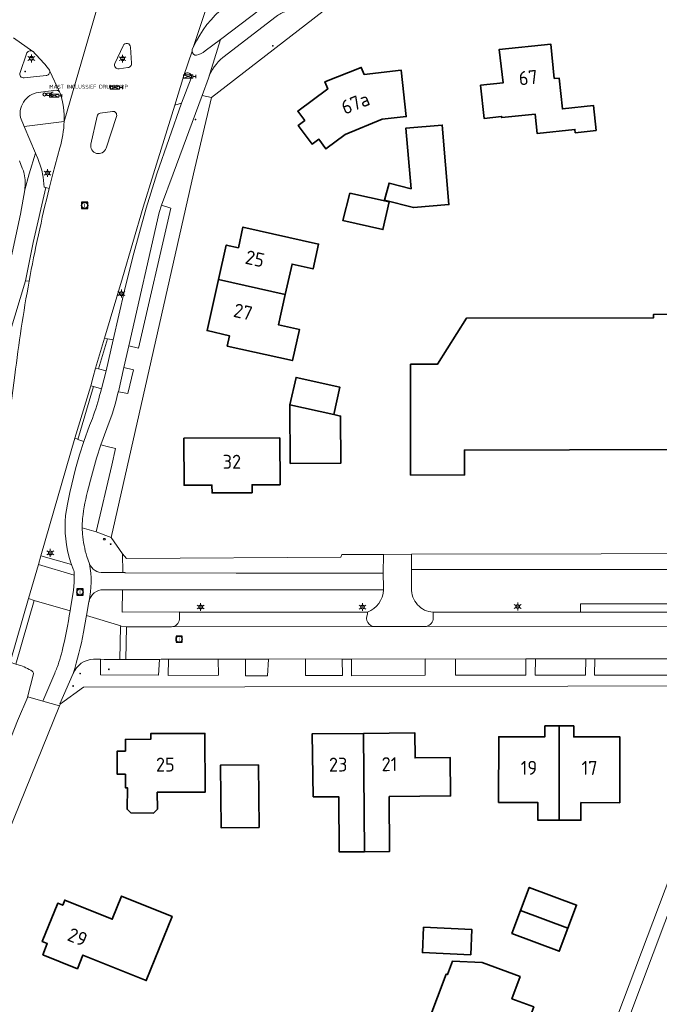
# Model space of a CAD drawing. Header units: metres. Extents: x 140853 to 145288, y 474558 to 480269.
# Tile 234 of 256: x 144012 to 144095, y 478393 to 478520. Entities that reach past the tile are written whole.
import ezdxf
from ezdxf.enums import TextEntityAlignment as Align

# ---------------------------------------------------------------- set-up
doc = ezdxf.new("R2010")
doc.units = ezdxf.units.M
doc.header["$MEASUREMENT"] = 0
for name, color, linetype, lineweight in [('B-WE-GR-GRAS_KRUIDENRIJK-G', 80, 'Continuous', 18), ('B-WE-GR-GROENVOORZIENING-G', 80, 'Continuous', 18), ('B-WE-IE-TERREINAFSCHEIDING_KUNSTMATIG_HEKWERK-G', 20, 'IE-TERREINAFSCHEIDING-KUNSTMATIG', 18), ('B-WE-KL-ET_LS_OV_LICHTMAST-S', 190, 'Continuous', 18), ('B-WE-KL-WATER_BRANDLEIDING_PUT-S', 150, 'Continuous', 18), ('B-WE-OG-BEBOUWING-G', 7, 'Continuous', 35), ('B-WE-OG-BEBOUWING_HUISNUMMER-T18', 10, 'Continuous', 18), ('B-WE-OG-TERREIN_ERF-G', 7, 'Continuous', 18), ('B-WE-RI-GWA_RIOOLPUT-S', 30, 'Continuous', 18), ('B-WE-VH-VERHARDING_ASFALT-G', 252, 'Continuous', 18), ('B-WE-VH-VERHARDING_BEDRIJFSVLOERPLAAT-G', 252, 'Continuous', 18), ('B-WE-VH-VERHARDING_BETONSTRAATSTEEN-G', 252, 'Continuous', 18), ('B-WE-VH-VERHARDING_SIERBESTRATING-G', 252, 'Continuous', 18), ('B-WE-VH-VERHARDING_STRAATBAKSTEEN-G', 252, 'Continuous', 18), ('B-WE-VH-VERHARDING_TEGEL-G', 252, 'Continuous', 18), ('B-WE-VW-VRI-S', 160, 'Continuous', 18), ('B-WE-VW-VRI_DRAAGCONSTRUCTIE_PAAL-S', 160, 'Continuous', 18), ('N-WE-VW-TDI-T18', 1, 'Continuous', 18), ('N-WE-VW-TDI-T25', 7, 'Continuous', 25), ('N-WE-VW-VRI-T18', 1, 'Continuous', 18), ('N-WE-VW-VRI-T25', 7, 'Continuous', 25), ('X-XX-XX-ALGEMEEN-S', 7, 'Continuous', 18)]:
    doc.layers.add(name, color=color, linetype=linetype, lineweight=lineweight)
doc.styles.add('NLCS-ISO', font='txt')
doc.linetypes.add('IE-TERREINAFSCHEIDING-KUNSTMATIG', pattern='A,4,[82,NLCS.shx,S=0.75,R=90,X=0,Y=0],4,-2', length=10)

# ---------------------------------------------------------------- blocks, each defined once
blk = doc.blocks.new('SIE-WEG_AFVALBAK_TYPE_01')
for radius in [0.25, 0.156]:
    blk.add_circle((0, 0), radius)
blk = doc.blocks.new('SVW-TDI_VERKEERSREGELTOESTEL-SO')
at = {"color": 0, "linetype": 'ByBlock'}
for p, q in [((3, 0), (-3, 2)), ((3, 2), (-3, 0)), ((3, 1), (5, 1)), ((5, 2), (5, 0))]:
    blk.add_line(p, q, dxfattribs=at)
at = {"color": 0, "linetype": 'ByBlock', "flags": 128}
blk.add_lwpolyline([(-3, 0), (-3, 2), (3, 2), (3, 0)], close=True, dxfattribs=at)
at = {"layer": 'N-WE-VW-TDI-T18', "linetype": 'ByBlock', "style": 'NLCS-ISO', "flags": 1}
for tag, p in [('OMSCHRIJVING_LEGENDA', (0, -12.22)), ('LEVERANCIER', (0, -8.43)), ('LOCATIE', (0, -16)), ('BPS-CODERING', (0, -19.78)), ('NAAM_SWITCH', (0, -23.57)), ('IP-ADRES_SWITCH', (0, -27.35)), ('POSITIE_X', (0, -31.14)), ('OVERIGE_OPMERKING(EN)_1', (0, -38.71)), ('POSITIE_Y', (0, -34.92)), ('OVERIGE_OPMERKING(EN)_2', (0, -42.49))]:
    blk.add_attdef(tag, p, '', height=1.8, dxfattribs=at)
at = {"layer": 'N-WE-VW-TDI-T25', "linetype": 'ByBlock', "style": 'NLCS-ISO'}
blk.add_attdef('KASTNAAM', text='', height=2.5, dxfattribs=at).set_placement((0, 5.27), align=Align.MIDDLE_CENTER)
at = {"layer": 'N-WE-VW-TDI-T25', "linetype": 'ByBlock', "style": 'NLCS-ISO', "flags": 1}
blk.add_attdef('SOORT_KAST', text='', height=2.5, dxfattribs=at).set_placement((10.25, -3.4), align=Align.MIDDLE_CENTER)
blk = doc.blocks.new('B-SIE-WEG_LICHTMAST-SO')
at = {"ltscale": 0.1}
for p, q in [((-1.1, 0.63), (-2.19, 1.27)), ((0, 1.27), (0, 2.53)), ((1.1, 0.63), (2.19, 1.27)), ((-1.1, -0.63), (-2.19, -1.27)), ((0, -1.27), (0, -2.53)), ((1.1, -0.63), (2.19, -1.27))]:
    blk.add_line(p, q, dxfattribs=at)
at = {"flags": 128}
for points in [[(-1.16, 0.5), (1.16, 0.5)], [(-1.16, -0.5), (1.16, -0.5)]]:
    blk.add_lwpolyline(points, dxfattribs=at)
at = {"ltscale": 0.1}
blk.add_circle((0, 0), 1.27, dxfattribs=at)
at = {"style": 'NLCS-ISO'}
blk.add_attdef('TYPE', text='', height=1.8, dxfattribs=at).set_placement((0, 2.53), align=Align.BOTTOM_CENTER)
blk = doc.blocks.new('SVW-VRI_DRUKKNOPSMAST-SO')
at = {"color": 0, "linetype": 'ByBlock', "flags": 128}
blk.add_lwpolyline([(4.2, 0.75), (1.5, 0.75), (1.5, -0.75), (4.2, -0.75)], dxfattribs=at)
at = {"color": 0, "linetype": 'ByBlock'}
blk.add_circle((0, 0), 1, dxfattribs=at)
blk.add_arc((5.5, 0), 1.5, 90, 270, dxfattribs=at)
at = {"layer": 'N-WE-VW-VRI-T18', "linetype": 'ByBlock', "style": 'NLCS-ISO', "flags": 1}
for tag, p in [('HOOGTE_LICHTMAST', (3.07, -6.69)), ('TYPE_LICHTMAST', (3.07, -14.26)), ('UITLEGGERHOEK', (3.07, -10.48)), ('BOTSVRIENDELIJK', (3.07, -18.05)), ('POSITIE_LICHTMAST', (3.07, -21.83))]:
    blk.add_attdef(tag, p, '', height=1.8, dxfattribs=at)
at = {"layer": 'N-WE-VW-VRI-T25', "linetype": 'ByBlock', "style": 'NLCS-ISO'}
for tag, p in [('MASTNUMMER', (3.07, 7.52)), ('TYPE_SYMBOOL', (3.07, 3.74))]:
    blk.add_attdef(tag, p, '', height=2.5, dxfattribs=at)
blk = doc.blocks.new('SRI-PUT_INSPECTIE-SO')
at = {"lineweight": -3, "flags": 128}
blk.add_lwpolyline([(-2, -2), (2, -2), (2, 2), (-2, 2)], close=True, dxfattribs=at)
at = {"lineweight": -3, "ltscale": 1.5}
blk.add_circle((0, 0), 2, dxfattribs=at)
at = {"ltscale": 0.1, "style": 'NLCS-ISO'}
blk.add_text('I', height=2.5, dxfattribs=at).set_placement((0, -0.01), align=Align.MIDDLE_CENTER)
blk = doc.blocks.new('SIE-WEG_STRAATPOT_BRANDKRAAN-SO')
blk.add_ellipse((0, 0), major_axis=(-0.729, 0), ratio=0.685994)
at = {"style": 'NLCS-ISO'}
blk.add_text('BR', height=0.4, dxfattribs=at).set_placement((-0.3, -0.15))

msp = doc.modelspace()

# ---------------------------------------------------------------- linework, layer by layer
at = {"layer": 'B-WE-GR-GRAS_KRUIDENRIJK-G', "ltscale": 0.2, "flags": 128}
for points in [[(144015.919, 478498.145), (144016.41, 478500), (144017.305, 478503.36), (144017.305, 478503.36, 0.0643415), (144017.847, 478506.746), (144017.847, 478506.746), (144012.682, 478506.137), (144014.145, 478502.683), (144014.443, 478501.979), (144014.443, 478501.979, -0.056726), (144015.081, 478500), (144015.081, 478500, -0.0467288), (144015.258, 478498.31), (144015.258, 478498.31), (144015.495, 478498.251), (144015.919, 478498.145)], [(144013.334, 478486.157), (144012.888, 478486.239), (144002.514, 478452.068), (144001.954, 478450.275), (144001.909, 478449.969), (144001.232, 478446.456), (144005.883, 478448.005), (144006.607, 478447.781), (144007.911, 478453.041), (144008.624, 478455.94), (144009.034, 478457.902), (144009.034, 478457.902, 0.0317366), (144009.786, 478461.867), (144009.786, 478461.867), (144010.401, 478465.812), (144011.508, 478474.075), (144011.508, 478474.075, -0.0160653), (144013.334, 478486.157)], [(144020.412, 478465.522), (144019.639, 478465.781), (144019.599, 478465.797), (144019.228, 478465.943), (144014.862, 478450.779), (144018.823, 478449.626), (144018.685, 478449.99), (144018.685, 478449.99, -0.1025969), (144018.034, 478455.964), (144018.034, 478455.964), (144018.278, 478457.441), (144018.567, 478458.925), (144019.301, 478461.962), (144019.85, 478463.765), (144020.412, 478465.522)], [(144021.967, 478453.849), (144024.021, 478462.439), (144024.492, 478464.621), (144023.565, 478464.821), (144022.602, 478465.066), (144022.045, 478463.364), (144021.248, 478460.502), (144020.997, 478459.529), (144020.997, 478459.529, 0.0347486), (144020.222, 478455.586), (144020.222, 478455.586), (144020.176, 478454.6), (144020.177, 478454.37), (144021.967, 478453.849)], [(144084.481, 478443.491), (144084.479, 478444.568), (144099.772, 478444.573), (144099.771, 478447.648), (144096.42, 478447.638), (144096.414, 478449.003), (144062.665, 478449.002), (144062.678, 478446.578), (144062.678, 478446.578, 0.415443), (144065.456, 478443.495), (144065.456, 478443.495), (144084.481, 478443.491)], [(144025.331, 478443.48), (144032.728, 478443.53), (144032.728, 478443.486), (144056.969, 478443.504), (144056.969, 478443.504, 0.2990912), (144059.041, 478446.375), (144059.041, 478446.375), (144044.792, 478446.373), (144025.399, 478446.38), (144025.331, 478443.48)], [(144008.167, 478426.071), (144004.289, 478416.288), (144005.846, 478414.322), (144011.837, 478429.505), (144013.179, 478432.569), (144013.113, 478432.554), (144013.888, 478435.54), (144013.888, 478435.54, 0.2300612), (144013.746, 478435.897), (144013.746, 478435.897, 0.0509175), (144012.069, 478436.686), (144012.069, 478436.686), (144011.611, 478436.814), (144010.894, 478437.057), (144010.316, 478435.142), (144010.177, 478435.182), (144009.394, 478432.554), (144007.501, 478426.335), (144008.167, 478426.071)]]:
    msp.add_lwpolyline(points, format="xyb", close=True, dxfattribs=at)
for points in [[(144026.198, 478477.84), (144027.454, 478477.519), (144031.616, 478495.59), (144030.395, 478495.97), (144030.098, 478495.02), (144026.198, 478477.84)], [(144025.566, 478475.032), (144024.849, 478471.911), (144026.072, 478471.677), (144026.818, 478474.753), (144025.566, 478475.032)], [(144022.537, 478437.419), (144022.556, 478435.424), (144030.042, 478435.356), (144030.143, 478437.417), (144025.814, 478437.413), (144025.056, 478437.413), (144023.025, 478437.411), (144022.537, 478437.419)], [(144037.736, 478437.437), (144031.31, 478437.44), (144031.291, 478435.335), (144037.754, 478435.369), (144037.736, 478437.437)], [(144041.24, 478437.437), (144041.269, 478435.278), (144044.094, 478435.287), (144044.201, 478437.457), (144041.24, 478437.437)], [(144053.716, 478437.457), (144048.99, 478437.462), (144048.975, 478435.342), (144053.772, 478435.346), (144053.716, 478437.457)], [(144054.918, 478437.458), (144054.939, 478435.277), (144064.427, 478435.37), (144064.403, 478437.472), (144054.918, 478437.458)], [(144077.428, 478437.47), (144068.335, 478437.433), (144068.325, 478435.371), (144077.39, 478435.37), (144077.428, 478437.47)], [(144085.131, 478437.476), (144078.639, 478437.464), (144078.611, 478435.373), (144085.113, 478435.36), (144085.131, 478437.476)], [(144102.49, 478437.459), (144100.491, 478437.464), (144099.323, 478437.475), (144086.288, 478437.476), (144086.27, 478435.354), (144102.458, 478435.362), (144102.49, 478437.459)]]:
    msp.add_lwpolyline(points, close=True, dxfattribs=at)
at = {"layer": 'B-WE-GR-GROENVOORZIENING-G', "ltscale": 0.2, "flags": 128}
msp.add_lwpolyline([(144034.557, 478516.443), (144034.376, 478516.04), (144034.376, 478516.04, 0.0987866), (144034.348, 478515.817), (144034.348, 478515.817, 0.3983951), (144034.919, 478515.301), (144034.919, 478515.301, 0.1142843), (144036.041, 478515.857), (144036.041, 478515.857), (144038.023, 478517.35), (144043.179, 478521.234), (144043.179, 478521.234, 0.1764706), (144044.913, 478523.75), (144044.913, 478523.75, 0.57738), (144044.402, 478524.441), (144044.402, 478524.441, 0.2303953), (144034.557, 478516.443)], format="xyb", close=True, dxfattribs=at)
msp.add_lwpolyline([(144013.969, 478445.019), (144018.619, 478443.674), (144018.683, 478443.991), (144019.04, 478446.317), (144019.131, 478447.307), (144019.162, 478448.277), (144014.527, 478449.627), (144013.254, 478445.246), (144013.969, 478445.019)], close=True, dxfattribs=at)
at = {"layer": 'B-WE-IE-TERREINAFSCHEIDING_KUNSTMATIG_HEKWERK-G', "ltscale": 0.2, "flags": 128}
for points in [[(144062.639, 478450.963), (144111.585, 478451.069), (144117.887, 478451.576), (144133.841, 478451.899)], [(144053.663, 478450.943), (144059.036, 478450.955)], [(144059.036, 478450.955), (144062.639, 478450.963)]]:
    msp.add_lwpolyline(points, dxfattribs=at)
at = {"layer": 'B-WE-OG-BEBOUWING-G', "ltscale": 0.2, "flags": 128}
for points in [[(144081.075, 478512.302), (144080.612, 478516.748), (144073.983, 478516.058), (144074.496, 478511.763), (144071.564, 478511.442), (144072.032, 478507.172), (144074.288, 478507.419), (144074.304, 478507.274), (144078.596, 478507.721), (144078.855, 478505.234), (144083.729, 478505.742), (144083.772, 478505.324), (144086.478, 478505.606), (144086.144, 478508.808), (144082.136, 478508.391), (144081.721, 478512.336), (144081.075, 478512.302)], [(144048.896, 478506.879), (144048.055, 478506.25), (144049.853, 478503.848), (144050.693, 478504.478), (144051.622, 478503.236), (144054.096, 478505.088), (144058.891, 478507.049), (144061.982, 478507.391), (144061.317, 478513.404), (144056.545, 478512.834), (144056.18, 478513.75), (144051.501, 478511.885), (144051.864, 478510.974), (144047.997, 478508.08), (144048.896, 478506.879)], [(144062.597, 478498.066), (144059.769, 478498.832), (144059.165, 478496.603), (144062.909, 478495.674), (144067.493, 478496.06), (144066.629, 478506.304), (144061.936, 478505.908), (144062.597, 478498.066)], [(144059.76, 478496.404), (144054.711, 478497.522), (144053.816, 478493.98), (144058.97, 478492.838), (144059.76, 478496.404)], [(144046.374, 478484.466), (144047.251, 478488.373), (144049.964, 478487.764), (144050.682, 478490.96), (144040.924, 478493.152), (144040.326, 478490.488), (144038.765, 478490.839), (144037.768, 478486.399), (144046.374, 478484.466)], [(144037.768, 478486.399), (144036.287, 478479.808), (144039.202, 478479.128), (144038.896, 478477.814), (144047.295, 478475.928), (144048.198, 478479.951), (144045.496, 478480.558), (144046.374, 478484.466), (144037.768, 478486.399)], [(144062.521, 478475.481), (144062.549, 478461.181), (144069.499, 478461.195), (144069.493, 478464.405), (144096.573, 478464.459), (144108.373, 478464.483), (144108.364, 478468.903), (144128.544, 478468.943), (144132.364, 478468.951), (144132.347, 478477.411), (144132.747, 478477.412), (144132.738, 478481.962), (144128.518, 478481.954), (144108.338, 478481.913), (144093.888, 478481.884), (144093.889, 478481.454), (144069.764, 478481.406), (144065.996, 478475.488), (144062.521, 478475.481)], [(144052.635, 478468.982), (144053.421, 478472.495), (144047.77, 478473.759), (144046.985, 478470.246), (144052.635, 478468.982)], [(144052.635, 478468.982), (144046.985, 478470.246), (144047.021, 478462.668), (144053.558, 478462.727), (144053.504, 478468.787), (144052.635, 478468.982)], [(144045.673, 478465.979), (144033.294, 478465.92), (144033.323, 478459.861), (144036.923, 478459.879), (144036.928, 478458.879), (144042.097, 478458.903), (144042.092, 478459.919), (144045.702, 478459.936), (144045.673, 478465.979)], [(144081.728, 478416.683), (144081.725, 478428.833), (144079.865, 478428.837), (144079.862, 478427.427), (144073.912, 478427.44), (144073.893, 478418.97), (144078.943, 478418.959), (144078.938, 478416.689), (144081.728, 478416.683)], [(144081.725, 478428.833), (144081.728, 478416.683), (144084.518, 478416.676), (144084.523, 478418.946), (144089.523, 478418.935), (144089.542, 478427.405), (144083.582, 478427.419), (144083.585, 478428.829), (144081.725, 478428.833)], [(144029.371, 478417.589), (144029.877, 478418.084), (144029.87, 478420.27), (144036.046, 478420.291), (144036.02, 478427.861), (144029.02, 478427.837), (144029.023, 478427.107), (144025.763, 478427.096), (144025.764, 478425.596), (144024.714, 478425.596), (144024.715, 478422.608), (144025.765, 478422.608), (144025.766, 478420.868), (144026.006, 478420.868), (144025.977, 478418.095), (144026.472, 478417.62), (144029.371, 478417.589)], [(144049.989, 478419.676), (144053.281, 478419.699), (144053.331, 478412.594), (144056.581, 478412.617), (144056.474, 478427.872), (144049.855, 478427.815), (144049.989, 478419.676)], [(144059.781, 478419.745), (144067.698, 478419.8), (144067.663, 478424.74), (144063.123, 478424.699), (144063.094, 478427.928), (144056.474, 478427.872), (144056.581, 478412.617), (144059.831, 478412.64), (144059.781, 478419.745)], [(144042.936, 478423.831), (144038.036, 478423.789), (144038.105, 478415.7), (144043.005, 478415.741), (144042.936, 478423.831)], [(144076.738, 478405.047), (144082.841, 478402.753), (144083.956, 478405.72), (144077.853, 478408.014), (144076.738, 478405.047)], [(144015.101, 478399.314), (144019.571, 478397.512), (144020.285, 478399.284), (144028.438, 478395.998), (144031.772, 478404.272), (144025.264, 478406.895), (144024.056, 478403.9), (144017.942, 478406.364), (144017.676, 478405.705), (144017.027, 478405.966), (144015.035, 478401.023), (144015.684, 478400.762), (144015.101, 478399.314)], [(144082.841, 478402.753), (144076.738, 478405.047), (144075.622, 478402.079), (144081.725, 478399.785), (144082.841, 478402.753)], [(144070.309, 478399.314), (144070.463, 478402.581), (144064.22, 478402.875), (144064.066, 478399.608), (144070.309, 478399.314)], [(144076.185, 478386.65), (144077.121, 478389.143), (144077.665, 478389.056), (144078.632, 478391.63), (144078.165, 478391.923), (144078.421, 478392.604), (144075.609, 478393.66), (144076.672, 478396.513), (144071.773, 478398.323), (144067.948, 478398.481), (144067.309, 478396.777), (144067.14, 478396.84), (144064.904, 478390.886), (144076.185, 478386.65)]]:
    msp.add_lwpolyline(points, close=True, dxfattribs=at)
at = {"layer": 'B-WE-OG-TERREIN_ERF-G', "ltscale": 0.2, "flags": 128}
for points in [[(144112.51, 478528.977), (144087.355, 478526.355), (144087.304, 478526.762), (144065.081, 478524.464), (144065.205, 478523.856), (144053.176, 478522.513), (144036.863, 478509.846), (144034.539, 478500), (144023.904, 478453.139), (144025.4, 478451.014), (144025.881, 478450.398), (144053.531, 478450.578), (144053.663, 478450.943), (144059.036, 478450.955), (144062.639, 478450.963), (144062.639, 478450.963), (144111.585, 478451.069)], [(144103.649, 478434.019), (144020.37, 478433.821), (144017.365, 478431.666), (144017.258, 478431.402), (144009.845, 478413.164), (144001.189, 478391.264)], [(144065.218, 478327.838), (144104.664, 478432.337)], [(144064.904, 478390.886), (144067.14, 478396.84), (144067.309, 478396.777), (144067.948, 478398.481), (144071.773, 478398.323), (144076.672, 478396.513), (144075.609, 478393.66), (144078.421, 478392.604)]]:
    msp.add_lwpolyline(points, dxfattribs=at)
for points in [[(144081.075, 478512.302), (144081.721, 478512.336), (144082.136, 478508.391), (144086.144, 478508.808), (144086.478, 478505.606), (144083.772, 478505.324), (144083.729, 478505.742), (144078.855, 478505.234), (144078.596, 478507.721), (144074.304, 478507.274), (144074.288, 478507.419), (144072.032, 478507.172), (144071.564, 478511.442), (144074.496, 478511.763), (144073.983, 478516.058), (144080.612, 478516.748), (144081.075, 478512.302)], [(144048.055, 478506.25), (144048.896, 478506.879), (144047.997, 478508.08), (144051.864, 478510.974), (144051.501, 478511.885), (144056.18, 478513.75), (144056.545, 478512.834), (144061.317, 478513.404), (144061.982, 478507.391), (144058.891, 478507.049), (144054.096, 478505.088), (144051.622, 478503.236), (144050.693, 478504.478), (144049.853, 478503.848), (144048.055, 478506.25)], [(144059.769, 478498.832), (144062.597, 478498.066), (144061.936, 478505.908), (144066.629, 478506.304), (144067.493, 478496.06), (144062.909, 478495.674), (144059.165, 478496.603), (144059.769, 478498.832)], [(144059.76, 478496.404), (144058.97, 478492.838), (144053.816, 478493.98), (144054.711, 478497.522), (144059.76, 478496.404)], [(144046.374, 478484.466), (144045.496, 478480.558), (144048.198, 478479.951), (144047.295, 478475.928), (144038.896, 478477.814), (144039.202, 478479.128), (144036.287, 478479.808), (144037.768, 478486.399), (144038.765, 478490.839), (144040.326, 478490.488), (144040.924, 478493.152), (144050.682, 478490.96), (144049.964, 478487.764), (144047.251, 478488.373), (144046.374, 478484.466)], [(144069.493, 478464.405), (144069.499, 478461.195), (144062.549, 478461.181), (144062.521, 478475.481), (144065.996, 478475.488), (144069.764, 478481.406), (144093.889, 478481.454), (144093.888, 478481.884), (144108.338, 478481.913), (144128.518, 478481.954), (144132.738, 478481.962), (144132.747, 478477.412), (144132.347, 478477.411), (144132.364, 478468.951), (144128.544, 478468.943), (144108.364, 478468.903), (144108.373, 478464.483), (144096.573, 478464.459), (144069.493, 478464.405)], [(144052.635, 478468.982), (144053.504, 478468.787), (144053.558, 478462.727), (144047.021, 478462.668), (144046.985, 478470.246), (144047.77, 478473.759), (144053.421, 478472.495), (144052.635, 478468.982)], [(144045.673, 478465.979), (144045.702, 478459.936), (144042.092, 478459.919), (144042.097, 478458.903), (144036.928, 478458.879), (144036.923, 478459.879), (144033.323, 478459.861), (144033.294, 478465.92), (144045.673, 478465.979)], [(144081.725, 478428.833), (144083.585, 478428.829), (144083.582, 478427.419), (144089.542, 478427.405), (144089.523, 478418.935), (144084.523, 478418.946), (144084.518, 478416.676), (144081.728, 478416.683), (144078.938, 478416.689), (144078.943, 478418.959), (144073.893, 478418.97), (144073.912, 478427.44), (144079.862, 478427.427), (144079.865, 478428.837), (144081.725, 478428.833)], [(144029.371, 478417.589), (144026.472, 478417.62), (144025.977, 478418.095), (144026.006, 478420.868), (144025.766, 478420.868), (144025.765, 478422.608), (144024.715, 478422.608), (144024.714, 478425.596), (144025.764, 478425.596), (144025.763, 478427.096), (144029.023, 478427.107), (144029.02, 478427.837), (144036.02, 478427.861), (144036.046, 478420.291), (144029.87, 478420.27), (144029.877, 478418.084), (144029.371, 478417.589)], [(144067.698, 478419.8), (144059.781, 478419.745), (144059.831, 478412.64), (144056.581, 478412.617), (144053.331, 478412.594), (144053.281, 478419.699), (144049.989, 478419.676), (144049.855, 478427.815), (144056.474, 478427.872), (144063.094, 478427.928), (144063.123, 478424.699), (144067.663, 478424.74), (144067.698, 478419.8)], [(144042.936, 478423.831), (144043.005, 478415.741), (144038.105, 478415.7), (144038.036, 478423.789), (144042.936, 478423.831)], [(144076.738, 478405.047), (144077.853, 478408.014), (144083.956, 478405.72), (144082.841, 478402.753), (144081.725, 478399.785), (144075.622, 478402.079), (144076.738, 478405.047)], [(144015.101, 478399.314), (144015.684, 478400.762), (144015.035, 478401.023), (144017.027, 478405.966), (144017.676, 478405.705), (144017.942, 478406.364), (144024.056, 478403.9), (144025.264, 478406.895), (144031.772, 478404.272), (144028.438, 478395.998), (144020.285, 478399.284), (144019.571, 478397.512), (144015.101, 478399.314)], [(144070.309, 478399.314), (144064.066, 478399.608), (144064.22, 478402.875), (144070.463, 478402.581), (144070.309, 478399.314)]]:
    msp.add_lwpolyline(points, close=True, dxfattribs=at)
at = {"layer": 'B-WE-VH-VERHARDING_ASFALT-G', "ltscale": 0.2, "flags": 128}
for points in [[(144010.894, 478437.057), (144013.254, 478445.246), (144014.527, 478449.627), (144014.862, 478450.779), (144019.228, 478465.943), (144021.278, 478472.701), (144021.614, 478473.843), (144021.9, 478474.979), (144023.071, 478478.85), (144025.374, 478486.615), (144028.043, 478495.727), (144029.361, 478500), (144032.145, 478508.853), (144033.307, 478512.696), (144033.307, 478512.696), (144034.348, 478515.817), (144034.348, 478515.817, -0.0987866), (144034.376, 478516.04), (144034.376, 478516.04), (144034.557, 478516.443), (144039.076, 478530.002)], [(144039.076, 478530.002), (144034.557, 478516.443), (144034.557, 478516.443, -0.2303953), (144044.402, 478524.441)], [(144011.315, 478517.538), (144013.804, 478515.808), (144013.848, 478515.777), (144013.848, 478515.777, -0.0244036), (144015.881, 478513.509), (144015.881, 478513.509, -0.1483034), (144015.993, 478513.241), (144015.993, 478513.241), (144017.263, 478510.591), (144017.339, 478510.435), (144017.339, 478510.435, -0.0856412), (144017.847, 478506.746), (144017.847, 478506.746), (144023.89, 478527.524)], [(144023.89, 478527.524), (144017.847, 478506.746), (144017.847, 478506.746, -0.0643415), (144017.305, 478503.36), (144017.305, 478503.36), (144016.41, 478500), (144015.919, 478498.145), (144015.919, 478498.145, 0.0142493), (144013.334, 478486.157), (144013.334, 478486.157, 0.0160653), (144011.508, 478474.075)], [(144012.105, 478501.677), (144012.46, 478500.761), (144012.46, 478500.761, -0.0391854), (144012.704, 478500), (144012.704, 478500, -0.1016796), (144012.762, 478497.974), (144012.762, 478497.974), (144013.357, 478500), (144014.145, 478502.683), (144012.682, 478506.137), (144012.205, 478507.3), (144012.205, 478507.3, -0.4517934), (144014.837, 478510.542), (144014.837, 478510.542), (144016.84, 478510.79), (144016.84, 478510.79, -0.2535583), (144017.263, 478510.591), (144017.263, 478510.591), (144015.993, 478513.241), (144015.993, 478513.241, -0.427748), (144015.525, 478512.699), (144015.525, 478512.699), (144012.694, 478512.38), (144012.694, 478512.38, -0.5714286), (144012.176, 478513.094), (144012.176, 478513.094), (144012.988, 478515.498), (144012.988, 478515.498, -0.4953096), (144013.804, 478515.808), (144013.804, 478515.808), (144011.315, 478517.538)], [(144025.459, 478516.543, -0.7898507), (144026.425, 478516.348)], [(144024.931, 478513.572, -0.602023), (144024.394, 478514.251)], [(144026.551, 478514.274, -0.4217101), (144026.089, 478513.733)], [(144022.093, 478507.454, -0.3267604), (144022.514, 478507.838)], [(144024.093, 478508.074, -0.5420863), (144024.605, 478507.424)], [(144023.258, 478503.319, -0.9462927), (144021.3, 478503.848)]]:
    msp.add_lwpolyline(points, format="xyb", dxfattribs=at)
for points in [[(144047.712, 478525.088), (144044.402, 478524.441), (144044.402, 478524.441, -0.57738), (144044.913, 478523.75), (144044.913, 478523.75, -0.1764706), (144043.179, 478521.234), (144043.179, 478521.234), (144038.023, 478517.35), (144036.475, 478512.336), (144036.475, 478512.336, -0.1434035), (144038.313, 478515.011), (144038.313, 478515.011), (144045.221, 478520.297), (144045.221, 478520.297, -0.1118547), (144046.496, 478520.974), (144046.496, 478520.974), (144047.198, 478524.205), (144047.198, 478524.205, -0.4013663), (144047.712, 478525.088)], [(144034.348, 478515.817), (144033.307, 478512.696), (144033.307, 478512.696, -1.0493406), (144034.24, 478512.333), (144034.24, 478512.333), (144032.992, 478509.149), (144029.814, 478500), (144029.623, 478499.449), (144028.425, 478495.595), (144026.721, 478489.297), (144025.628, 478484.974), (144024.167, 478478.601), (144023.294, 478474.627), (144022.663, 478472.313), (144022.538, 478471.844), (144022.538, 478471.844, -0.0287098), (144021.491, 478468.466), (144021.491, 478468.466), (144021.121, 478467.573), (144020.412, 478465.522), (144019.85, 478463.765), (144019.301, 478461.962), (144018.567, 478458.925), (144018.278, 478457.441), (144018.034, 478455.964), (144018.034, 478455.964, 0.1025969), (144018.685, 478449.99), (144018.685, 478449.99), (144018.823, 478449.626), (144019.035, 478449.047), (144019.035, 478449.047, -0.1029995), (144019.164, 478448.337), (144019.164, 478448.337), (144019.162, 478448.277), (144019.131, 478447.307), (144019.04, 478446.317), (144018.683, 478443.991), (144018.619, 478443.674), (144018.619, 478443.674, -0.019392), (144017.586, 478438.466), (144017.586, 478438.466, -0.0106109), (144017.189, 478437.058), (144017.189, 478437.058, -0.0227988), (144016.638, 478435.62), (144016.638, 478435.62), (144015.088, 478432.042), (144017.258, 478431.402), (144017.365, 478431.666), (144017.286, 478431.692), (144019.031, 478435.589), (144019.031, 478435.589, 0.0296161), (144020.346, 478440.899), (144020.346, 478440.899), (144020.705, 478442.843), (144020.736, 478443.081), (144021.052, 478444.825), (144021.052, 478444.825, -0.0165338), (144021.076, 478444.941), (144021.076, 478444.941, 0.0938304), (144021.13, 478449.737), (144021.13, 478449.737), (144020.774, 478450.662), (144020.774, 478450.662, -0.0418248), (144020.204, 478453.575), (144020.204, 478453.575), (144020.177, 478454.37), (144020.176, 478454.6), (144020.222, 478455.586), (144020.222, 478455.586, -0.0347486), (144020.997, 478459.529), (144020.997, 478459.529), (144021.248, 478460.502), (144022.045, 478463.364), (144022.602, 478465.066), (144023.34, 478467.166), (144024.043, 478469.045), (144024.464, 478470.438), (144024.834, 478471.914), (144024.849, 478471.911), (144025.566, 478475.032), (144026.198, 478477.84), (144030.098, 478495.02), (144030.395, 478495.97), (144031.903, 478500), (144035.646, 478510.125), (144036.475, 478512.336), (144038.023, 478517.35), (144036.041, 478515.857), (144036.041, 478515.857, -0.1142843), (144034.919, 478515.301), (144034.919, 478515.301, -0.3983951), (144034.348, 478515.817)], [(144013.357, 478500), (144012.762, 478497.974), (144012.237, 478494.832), (144010.546, 478487.026), (144008.6, 478480.299), (143999.953, 478452.077), (143999.819, 478452.118), (143999.46, 478450.939), (144001.954, 478450.275), (144002.514, 478452.068), (144012.888, 478486.239), (144013.865, 478491.18), (144015.495, 478498.251), (144015.258, 478498.31), (144015.258, 478498.31, 0.0467288), (144015.081, 478500), (144015.081, 478500, 0.056726), (144014.443, 478501.979), (144014.443, 478501.979), (144014.145, 478502.683), (144013.357, 478500)], [(144022.924, 478446.394), (144025.399, 478446.38), (144044.792, 478446.373), (144059.041, 478446.375), (144059.041, 478446.375, 0.0255787), (144059.039, 478446.688), (144059.039, 478446.688), (144059.012, 478448.522), (144040.027, 478448.545), (144025.711, 478448.574), (144025.704, 478448.609), (144025.404, 478448.608), (144022.915, 478448.601), (144022.915, 478448.601, -0.322797), (144021.13, 478449.737), (144021.13, 478449.737, -0.0938304), (144021.076, 478444.941), (144021.076, 478444.941, -0.3482904), (144022.924, 478446.394)]]:
    msp.add_lwpolyline(points, format="xyb", close=True, dxfattribs=at)
for points in [[(144024.394, 478514.251), (144025.459, 478516.543)], [(144026.425, 478516.348), (144026.551, 478514.274)], [(144026.089, 478513.733), (144024.931, 478513.572)], [(144021.3, 478503.848), (144022.093, 478507.454)], [(144022.514, 478507.838), (144024.093, 478508.074)], [(144024.605, 478507.424), (144023.258, 478503.319)]]:
    msp.add_lwpolyline(points, dxfattribs=at)
at = {"layer": 'B-WE-VH-VERHARDING_BEDRIJFSVLOERPLAAT-G', "ltscale": 0.2, "flags": 128}
for points in [[(144023.071, 478478.85), (144021.9, 478474.979), (144022.288, 478474.881), (144023.461, 478478.761), (144023.071, 478478.85)], [(144021.649, 478472.597), (144021.278, 478472.701), (144019.228, 478465.943), (144019.599, 478465.797), (144019.639, 478465.781), (144021.649, 478472.597)], [(144010.894, 478437.057), (144011.611, 478436.814), (144013.969, 478445.019), (144013.254, 478445.246), (144010.894, 478437.057)], [(144025.896, 478441.607), (144025.145, 478441.635), (144025.056, 478437.413), (144025.814, 478437.413), (144025.896, 478441.607)]]:
    msp.add_lwpolyline(points, close=True, dxfattribs=at)
at = {"layer": 'B-WE-VH-VERHARDING_BETONSTRAATSTEEN-G', "ltscale": 0.2, "flags": 128}
for points in [[(144024.931, 478513.572), (144026.089, 478513.733), (144026.089, 478513.733, 0.4217101), (144026.551, 478514.274), (144026.551, 478514.274), (144026.425, 478516.348), (144026.425, 478516.348, 0.7898507), (144025.459, 478516.543), (144025.459, 478516.543), (144024.394, 478514.251), (144024.394, 478514.251, 0.602023), (144024.931, 478513.572)], [(144024.605, 478507.424, 0.5420863), (144024.093, 478508.074), (144024.093, 478508.074), (144022.514, 478507.838), (144022.514, 478507.838, 0.3267604), (144022.093, 478507.454), (144022.093, 478507.454), (144021.3, 478503.848), (144021.3, 478503.848, 0.9462927), (144023.258, 478503.319), (144023.258, 478503.319), (144024.605, 478507.424)]]:
    msp.add_lwpolyline(points, format="xyb", close=True, dxfattribs=at)
for points in [[(144032.145, 478508.853), (144029.361, 478500), (144028.043, 478495.727), (144025.374, 478486.615), (144023.071, 478478.85), (144023.461, 478478.761), (144024.167, 478478.601), (144025.628, 478484.974), (144026.721, 478489.297), (144028.425, 478495.595), (144029.623, 478499.449), (144029.814, 478500), (144032.992, 478509.149), (144032.145, 478508.853)], [(144022.288, 478474.881), (144021.9, 478474.979), (144021.614, 478473.843), (144021.278, 478472.701), (144021.649, 478472.597), (144022.663, 478472.313), (144023.294, 478474.627), (144022.288, 478474.881)]]:
    msp.add_lwpolyline(points, close=True, dxfattribs=at)
at = {"layer": 'B-WE-VH-VERHARDING_SIERBESTRATING-G', "ltscale": 0.2, "flags": 128}
msp.add_lwpolyline([(144045.221, 478520.297), (144038.313, 478515.011), (144038.313, 478515.011, 0.1434035), (144036.475, 478512.336), (144036.475, 478512.336), (144035.646, 478510.125), (144036.863, 478509.846), (144053.176, 478522.513)], format="xyb", dxfattribs=at)
at = {"layer": 'B-WE-VH-VERHARDING_STRAATBAKSTEEN-G', "ltscale": 0.2, "flags": 128}
for points in [[(144059.036, 478450.955), (144053.663, 478450.943), (144053.531, 478450.578), (144025.881, 478450.398), (144025.4, 478451.014), (144025.404, 478448.608), (144025.704, 478448.609), (144025.711, 478448.574), (144040.027, 478448.545), (144059.012, 478448.522), (144059.036, 478450.955)], [(143998.372, 478395.89), (143996.893, 478392.083), (143990.839, 478377.467), (143988.586, 478371.906), (143987.361, 478368.874), (143983.469, 478359.633), (143981.766, 478355.624), (143985.628, 478353.416), (143985.678, 478353.591), (143998.593, 478385.308), (144000, 478388.442), (144001.189, 478391.264), (144009.845, 478413.164), (144017.258, 478431.402), (144015.088, 478432.042), (144013.179, 478432.569), (144011.837, 478429.505), (144005.846, 478414.322), (144004.68, 478411.663), (144000, 478399.961), (143998.372, 478395.89)]]:
    msp.add_lwpolyline(points, close=True, dxfattribs=at)
for points in [[(144065.456, 478443.495, -0.415443), (144062.678, 478446.578), (144062.678, 478446.578), (144062.665, 478449.002), (144062.639, 478450.963), (144059.036, 478450.955), (144059.012, 478448.522), (144059.039, 478446.688), (144059.039, 478446.688, -0.0255787), (144059.041, 478446.375), (144059.041, 478446.375, -0.2990912), (144056.969, 478443.504), (144056.969, 478443.504), (144056.969, 478443.244), (144056.969, 478443.244, 0.5491524), (144057.973, 478441.631), (144057.973, 478441.631), (144064.356, 478441.65), (144064.392, 478441.65), (144064.392, 478441.65, 0.3569622), (144065.456, 478442.555), (144065.456, 478442.555), (144065.456, 478443.495)], [(144057.973, 478441.631, -0.5491524), (144056.969, 478443.244), (144056.969, 478443.244), (144056.969, 478443.504), (144032.728, 478443.486), (144032.732, 478442.571), (144032.732, 478442.571, -0.3794843), (144031.699, 478441.625), (144031.699, 478441.625), (144057.973, 478441.631)], [(144084.481, 478443.491), (144065.456, 478443.495), (144065.456, 478442.555), (144065.456, 478442.555, -0.3569622), (144064.392, 478441.65), (144064.392, 478441.65), (144099.298, 478441.715), (144099.298, 478441.715, -0.2551072), (144099.058, 478442.13), (144099.058, 478442.13), (144099, 478443.516), (144084.481, 478443.491)], [(144056.155, 478309.109), (144057.583, 478308.418), (144059.119, 478307.278), (144064.088, 478320.401), (144064.949, 478322.717), (144074.592, 478348.297), (144083.156, 478371.16), (144095.339, 478403.467), (144105.48, 478430.427), (144105.566, 478430.667), (144105.973, 478431.81), (144106.15, 478432.237), (144106.15, 478432.237, 0.1184333), (144106.511, 478433.899), (144106.511, 478433.899), (144103.649, 478434.019), (144104.664, 478432.337), (144065.218, 478327.838), (144056.155, 478309.109)]]:
    msp.add_lwpolyline(points, format="xyb", close=True, dxfattribs=at)
for points in [[(144111.585, 478451.069), (144062.639, 478450.963), (144062.665, 478449.002), (144096.414, 478449.003)], [(144099.772, 478444.573), (144084.479, 478444.568), (144084.481, 478443.491), (144099, 478443.516)], [(144099.298, 478441.715), (144064.392, 478441.65), (144064.356, 478441.65), (144057.973, 478441.631), (144031.699, 478441.625), (144025.896, 478441.607), (144025.814, 478437.413), (144030.143, 478437.417), (144030.353, 478437.42), (144031.089, 478437.443), (144031.31, 478437.44), (144037.736, 478437.437), (144041.24, 478437.437), (144044.201, 478437.457), (144048.99, 478437.462), (144053.716, 478437.457), (144054.918, 478437.458), (144064.403, 478437.472), (144068.335, 478437.433), (144077.428, 478437.47), (144078.639, 478437.464), (144085.131, 478437.476), (144086.288, 478437.476), (144099.323, 478437.475)], [(144095.339, 478403.467), (144083.156, 478371.16), (144074.592, 478348.297), (144064.949, 478322.717), (144064.088, 478320.401), (144059.119, 478307.278), (144056.471, 478300.242), (144055.588, 478297.867), (144052.547, 478289.868), (144050.846, 478285.416), (144050.609, 478284.806), (144048.912, 478280.191), (144042.219, 478262.425), (144040.866, 478258.852), (144040.866, 478258.852), (144037.525, 478250), (144032.635, 478237.044), (144032.586, 478236.913), (144037.142, 478235.226), (144042.705, 478250), (144049.22, 478267.303), (144069.688, 478321.227), (144079.34, 478346.883), (144100.081, 478401.781)]]:
    msp.add_lwpolyline(points, dxfattribs=at)
msp.add_lwpolyline([(144102.458, 478435.362), (144086.27, 478435.354), (144086.288, 478437.476), (144085.131, 478437.476), (144085.113, 478435.36), (144078.611, 478435.373), (144078.639, 478437.464), (144077.428, 478437.47), (144077.39, 478435.37), (144068.325, 478435.371), (144068.335, 478437.433), (144064.403, 478437.472), (144064.427, 478435.37), (144054.939, 478435.277), (144054.918, 478437.458), (144053.716, 478437.457), (144053.772, 478435.346), (144048.975, 478435.342), (144048.99, 478437.462), (144044.201, 478437.457), (144044.094, 478435.287), (144041.269, 478435.278), (144041.24, 478437.437), (144037.736, 478437.437), (144037.754, 478435.369), (144031.291, 478435.335), (144031.31, 478437.44), (144031.089, 478437.443), (144030.353, 478437.42), (144030.353, 478437.42), (144030.143, 478437.417), (144030.042, 478435.356), (144022.556, 478435.424), (144022.537, 478437.419), (144022.264, 478437.434), (144021.662, 478437.419), (144021.662, 478437.419, 0.3055472), (144019.031, 478435.589), (144019.031, 478435.589), (144017.286, 478431.692), (144017.365, 478431.666), (144020.37, 478433.821), (144103.649, 478434.019)], format="xyb", dxfattribs=at)
at = {"layer": 'B-WE-VH-VERHARDING_TEGEL-G', "ltscale": 0.2, "flags": 128}
for points in [[(144013.848, 478515.777), (144013.804, 478515.808), (144013.804, 478515.808, 0.4953096), (144012.988, 478515.498), (144012.988, 478515.498), (144012.176, 478513.094), (144012.176, 478513.094, 0.5714286), (144012.694, 478512.38), (144012.694, 478512.38), (144015.525, 478512.699), (144015.525, 478512.699, 0.427748), (144015.993, 478513.241), (144015.993, 478513.241, 0.1483034), (144015.881, 478513.509), (144015.881, 478513.509, 0.0244036), (144013.848, 478515.777)], [(144033.307, 478512.696), (144032.145, 478508.853), (144032.992, 478509.149), (144034.24, 478512.333), (144034.24, 478512.333, 1.0493406), (144033.307, 478512.696)], [(144017.847, 478506.746, 0.0856412), (144017.339, 478510.435), (144017.339, 478510.435), (144017.263, 478510.591), (144017.263, 478510.591, 0.2535583), (144016.84, 478510.79), (144016.84, 478510.79), (144014.837, 478510.542), (144014.837, 478510.542, 0.4517934), (144012.205, 478507.3), (144012.205, 478507.3), (144012.682, 478506.137), (144017.847, 478506.746)], [(144012.888, 478486.239), (144013.334, 478486.157), (144013.334, 478486.157, -0.0142493), (144015.919, 478498.145), (144015.919, 478498.145), (144015.495, 478498.251), (144013.865, 478491.18), (144012.888, 478486.239)], [(144019.639, 478465.781), (144020.412, 478465.522), (144021.121, 478467.573), (144021.491, 478468.466), (144021.491, 478468.466, 0.0287098), (144022.538, 478471.844), (144022.538, 478471.844), (144022.663, 478472.313), (144021.649, 478472.597), (144019.639, 478465.781)], [(144025.4, 478451.014), (144023.904, 478453.139), (144021.967, 478453.849), (144020.177, 478454.37), (144020.204, 478453.575), (144020.204, 478453.575, 0.0418248), (144020.774, 478450.662), (144020.774, 478450.662), (144021.13, 478449.737), (144021.13, 478449.737, 0.322797), (144022.915, 478448.601), (144022.915, 478448.601), (144025.404, 478448.608), (144025.4, 478451.014)], [(144018.823, 478449.626), (144014.862, 478450.779), (144014.527, 478449.627), (144019.162, 478448.277), (144019.164, 478448.337), (144019.164, 478448.337, 0.1029995), (144019.035, 478449.047), (144019.035, 478449.047), (144018.823, 478449.626)], [(144025.399, 478446.38), (144022.924, 478446.394), (144022.924, 478446.394, 0.3482904), (144021.076, 478444.941), (144021.076, 478444.941, 0.0165338), (144021.052, 478444.825), (144021.052, 478444.825), (144020.736, 478443.081), (144025.176, 478441.738), (144025.145, 478441.635), (144025.896, 478441.607), (144031.699, 478441.625), (144031.699, 478441.625, 0.3794843), (144032.732, 478442.571), (144032.732, 478442.571), (144032.728, 478443.486), (144032.728, 478443.53), (144025.331, 478443.48), (144025.399, 478446.38)], [(144013.746, 478435.897, -0.2300612), (144013.888, 478435.54), (144013.888, 478435.54), (144013.113, 478432.554), (144013.179, 478432.569), (144015.088, 478432.042), (144016.638, 478435.62), (144016.638, 478435.62, 0.0227988), (144017.189, 478437.058), (144017.189, 478437.058, 0.0106109), (144017.586, 478438.466), (144017.586, 478438.466, 0.019392), (144018.619, 478443.674), (144018.619, 478443.674), (144013.969, 478445.019), (144011.611, 478436.814), (144012.069, 478436.686), (144012.069, 478436.686, -0.0509175), (144013.746, 478435.897)], [(144019.031, 478435.589, -0.3055472), (144021.662, 478437.419), (144021.662, 478437.419), (144022.264, 478437.434), (144022.537, 478437.419), (144023.025, 478437.411), (144025.056, 478437.413), (144025.145, 478441.635), (144025.176, 478441.738), (144020.736, 478443.081), (144020.705, 478442.843), (144020.346, 478440.899), (144020.346, 478440.899, -0.0296161), (144019.031, 478435.589)]]:
    msp.add_lwpolyline(points, format="xyb", close=True, dxfattribs=at)
for points in [[(144031.903, 478500), (144030.395, 478495.97), (144031.616, 478495.59), (144027.454, 478477.519), (144026.198, 478477.84), (144025.566, 478475.032), (144026.818, 478474.753), (144026.072, 478471.677), (144024.849, 478471.911), (144024.834, 478471.914), (144024.464, 478470.438), (144024.043, 478469.045), (144023.34, 478467.166), (144022.602, 478465.066), (144023.565, 478464.821), (144024.492, 478464.621), (144024.021, 478462.439), (144021.967, 478453.849), (144023.904, 478453.139), (144034.539, 478500), (144036.863, 478509.846), (144035.646, 478510.125), (144031.903, 478500)], [(144023.294, 478474.627), (144024.167, 478478.601), (144023.461, 478478.761), (144022.288, 478474.881), (144023.294, 478474.627)]]:
    msp.add_lwpolyline(points, close=True, dxfattribs=at)
msp.add_lwpolyline([(144010.546, 478487.026), (144012.237, 478494.832), (144012.762, 478497.974), (144012.762, 478497.974, 0.1016796), (144012.704, 478500), (144012.704, 478500, 0.0391854), (144012.46, 478500.761), (144012.46, 478500.761), (144012.105, 478501.677)], format="xyb", dxfattribs=at)

# ---------------------------------------------------------------- block references
at = {"layer": 'B-WE-KL-ET_LS_OV_LICHTMAST-S', "xscale": 0.2, "yscale": 0.2, "zscale": 0.2}
for p in [(144013.624, 478514.899), (144025.392, 478514.864), (144015.713, 478500.116), (144025.236, 478484.582), (144016.069, 478451.138), (144035.461, 478444.162), (144056.342, 478444.16), (144076.357, 478444.229)]:
    msp.add_blockref('B-SIE-WEG_LICHTMAST-SO', p, dxfattribs=at)
at = {"layer": 'B-WE-KL-WATER_BRANDLEIDING_PUT-S', "xscale": 0.2, "yscale": 0.2, "zscale": 0.2}
msp.add_blockref('SIE-WEG_STRAATPOT_BRANDKRAAN-SO', (144023.042, 478452.917), dxfattribs=at)
at = {"layer": 'B-WE-RI-GWA_RIOOLPUT-S', "xscale": 0.2, "yscale": 0.2, "zscale": 0.2}
for p in [(144020.505, 478495.956), (144019.908, 478446.093), (144032.687, 478440.018)]:
    msp.add_blockref('SRI-PUT_INSPECTIE-SO', p, dxfattribs=at)
at = {"layer": 'B-WE-VW-VRI-S', "xscale": 0.2, "yscale": 0.2, "zscale": 0.2}
msp.add_blockref('SVW-VRI_DRUKKNOPSMAST-SO', (144015.324, 478510.251), dxfattribs=at).add_auto_attribs({'TYPE_SYMBOOL': 'MAST INCLUSSIEF DRUKKNOP'})
at = {"layer": 'B-WE-VW-VRI_DRAAGCONSTRUCTIE_PAAL-S', "xscale": 0.2, "yscale": 0.2, "zscale": 0.2}
for p in [(144033.862, 478512.364), (144024.38, 478510.949), (144016.572, 478509.893)]:
    msp.add_blockref('SVW-TDI_VERKEERSREGELTOESTEL-SO', p, dxfattribs=at)
at = {"layer": 'X-XX-XX-ALGEMEEN-S', "xscale": 0.2, "yscale": 0.2, "zscale": 0.2}
for p in [(144044.767, 478516.525), (144012.831, 478513.22), (144034.806, 478507.032), (144023.86, 478452.279), (144019.932, 478435.576), (144023.615, 478436.128), (144019.027, 478433.979)]:
    msp.add_blockref('SIE-WEG_AFVALBAK_TYPE_01', p, dxfattribs=at)

# ---------------------------------------------------------------- texts
at = {"layer": 'B-WE-OG-BEBOUWING_HUISNUMMER-T18', "style": 'NLCS-ISO'}
for s, rotation, p in [('67', 6, (144077.712, 478512.425)), ('67a', 21.8, (144055.419, 478509.134)), ('25', 347.4, (144042.468, 478489.074)), ('27', 347.4, (144040.93, 478482.227)), ('32', 0.3, (144039.496, 478462.891)), ('21', 0.5, (144059.818, 478423.9)), ('25', 0.2, (144030.904, 478423.843)), ('23', 0.5, (144053.199, 478423.844)), ('19', 359.9, (144077.81, 478423.431)), ('17', 359.9, (144085.624, 478423.414)), ('29', 338, (144019.582, 478401.605))]:
    msp.add_text(s, height=1.8, rotation=rotation, dxfattribs=at).set_placement(p, align=Align.MIDDLE_CENTER)

doc.saveas('drawing.dxf')
